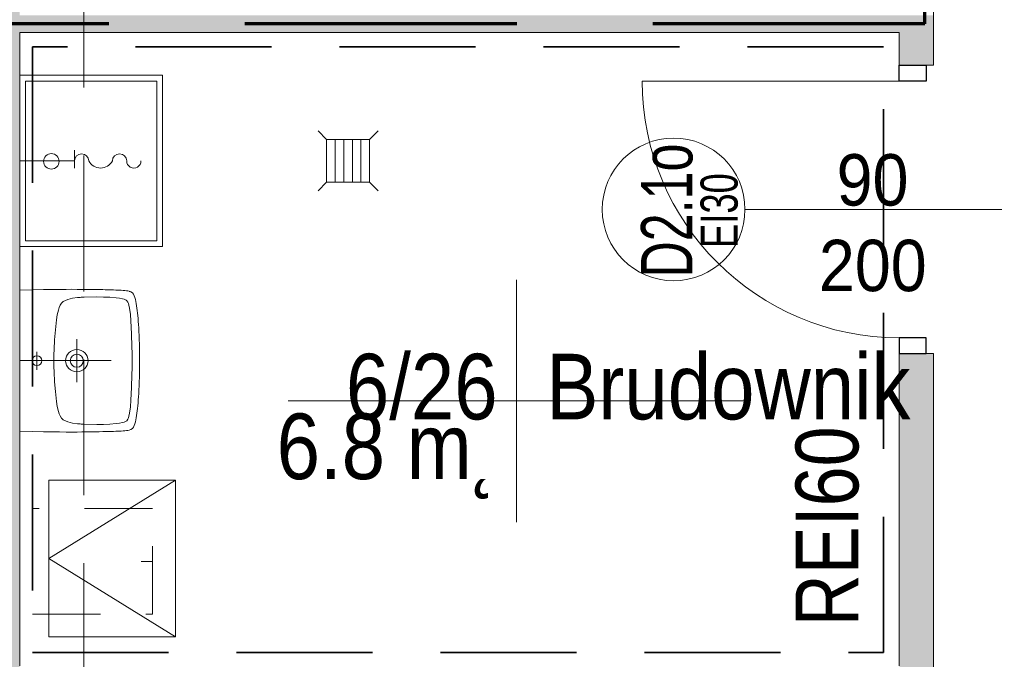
# Model space of a CAD drawing. Header units: centimetres. Extents: x -1253 to 21770, y -8842 to 3590.
# Tile 16 of 120: x -23 to 322, y 578 to 802. Entities that reach past the tile are written whole.
import ezdxf

# ---------------------------------------------------------------- set-up
doc = ezdxf.new("R2010")
doc.units = ezdxf.units.CM
for name, pattern in [('Dash', [60, 30, -30]), ('Długa kreska', [142.875, 95.25, -47.625]), ('Hidden', [71.4375, 47.625, -23.8125]), ('Ponad', [39.688, 23.813, -15.875]), ('Ukryte', [71.438, 47.625, -23.813])]:
    doc.linetypes.add(name, pattern=pattern)
for name, color, linetype, lineweight in [('A-ANNO-NOTE', 131, 'Continuous', 9), ('A-AREA-IDEN', 2, 'Continuous', 13), ('A-DETL', 90, 'Continuous', 9), ('A-DETL-GENF', 92, 'Continuous', 9), ('A-DETL-HDLN', 90, 'Ukryte', 9), ('A-DETL-MEDM', 33, 'Continuous', 13), ('A-DETL-THIN', 151, 'Continuous', 9), ('A-DOOR', 31, 'Continuous', 13), ('A-FLOR-OVHD', 1, 'Ponad', 9), ('A-WALL', 113, 'Continuous', 13), ('A-WALL-PATT', 111, 'Continuous', 13), ('G-ANNO-TEXT', 231, 'Continuous', 13), ('P-SANR-FIXT', 6, 'Continuous', 9)]:
    doc.layers.add(name, color=color, linetype=linetype, lineweight=lineweight)
doc.styles.add('Arial', font='arial.ttf', dxfattribs={"width": 0.9, "height": 18})
doc.styles.add('Arial Narrow', font='ARIALN.TTF', dxfattribs={"height": 22})
doc.styles.add('Arial_11', font='arial.ttf', dxfattribs={"width": 0.85, "height": 23})
doc.styles.add('Arial_2', font='arial.ttf', dxfattribs={"width": 0.7, "height": 13})
doc.styles.add('Arial_3', font='arial.ttf', dxfattribs={"width": 0.7, "height": 18})

# ---------------------------------------------------------------- blocks, each defined once
blk = doc.blocks.new('Umywalka koło Nova Pro - Pro 50-1205816-6_piętro IV __13_80 m_ - stan projektowany')
at = {"layer": 'P-SANR-FIXT'}
for p, q in [((-11.6, 44.96), (-11.79, 44.38)), ((-11.71, 44.67), (-11.6, 44.96)), ((-11.6, 44.96), (-11.26, 45.47)), ((-11.26, 45.47), (-11.6, 44.96)), ((-11.26, 45.47), (-10.8, 45.84)), ((-10.8, 45.84), (-11.26, 45.47)), ((-10.8, 45.84), (-10.24, 46.11)), ((-10.24, 46.11), (-10.8, 45.84)), ((-10.24, 46.11), (-9.61, 46.32)), ((-9.61, 46.32), (-10.24, 46.11)), ((-9.61, 46.32), (-8.94, 46.51)), ((-8.94, 46.51), (-9.61, 46.32)), ((-8.94, 46.51), (-8.25, 46.64)), ((-8.25, 46.64), (-8.94, 46.51)), ((-8.25, 46.64), (-7.5, 46.8)), ((-7.5, 46.8), (-8.25, 46.64)), ((-7.5, 46.8), (-6.73, 46.91)), ((-6.73, 46.91), (-7.5, 46.8)), ((-6.73, 46.91), (-5.93, 47.04)), ((-5.93, 47.04), (-6.73, 46.91)), ((-5.93, 47.04), (-5.1, 47.15)), ((-5.1, 47.15), (-5.93, 47.04)), ((-5.1, 47.15), (-4.2, 47.25)), ((-4.2, 47.25), (-5.1, 47.15)), ((-4.2, 47.25), (-3.27, 47.36)), ((-3.27, 47.36), (-4.2, 47.25)), ((-3.64, 44.75), (-1.4, 44.94)), ((-3.27, 47.36), (-2.28, 47.44)), ((-2.28, 47.44), (-3.27, 47.36)), ((-2.28, 47.44), (-1.24, 47.52)), ((-1.24, 47.52), (-2.28, 47.44)), ((-1.4, 44.94), (3.1, 45.18)), ((-1.24, 47.52), (-0.15, 47.63)), ((-0.15, 47.63), (-1.24, 47.52)), ((-0.15, 47.63), (1.05, 47.71)), ((1.05, 47.71), (-0.15, 47.63)), ((1.05, 47.71), (2.3, 47.76)), ((2.3, 47.76), (1.05, 47.71)), ((2.3, 47.76), (3.66, 47.84)), ((3.66, 47.84), (2.3, 47.76)), ((3.1, 45.18), (7.6, 45.31)), ((3.66, 47.84), (5.12, 47.89)), ((5.12, 47.89), (3.66, 47.84)), ((5.12, 47.89), (6.72, 47.95)), ((6.72, 47.95), (5.12, 47.89)), ((6.72, 47.95), (8.45, 47.97)), ((8.45, 47.97), (6.72, 47.95)), ((7.6, 45.31), (9.86, 45.39)), ((8.45, 47.97), (10.4, 48)), ((10.4, 48), (8.45, 47.97)), ((9.86, 45.39), (11.04, 45.42)), ((10.4, 48), (14.63, 48)), ((14.63, 48), (10.4, 48)), ((11.04, 45.42), (11.7, 45.42)), ((11.7, 45.42), (12.5, 45.44)), ((12.5, 45.44), (13.3, 45.42)), ((13.3, 45.42), (13.99, 45.42)), ((13.99, 45.42), (15.14, 45.39)), ((14.63, 48), (16.55, 47.97)), ((16.55, 47.97), (14.63, 48)), ((15.14, 45.39), (17.4, 45.31)), ((16.55, 47.97), (18.31, 47.95)), ((18.31, 47.95), (16.55, 47.97)), ((17.4, 45.31), (21.9, 45.18)), ((18.31, 47.95), (19.88, 47.89)), ((19.88, 47.89), (18.31, 47.95)), ((19.88, 47.89), (21.34, 47.84)), ((21.34, 47.84), (19.88, 47.89)), ((21.34, 47.84), (22.7, 47.76)), ((22.7, 47.76), (21.34, 47.84)), ((21.9, 45.18), (26.4, 44.94)), ((22.7, 47.76), (23.98, 47.71)), ((23.98, 47.71), (22.7, 47.76)), ((23.98, 47.71), (25.15, 47.63)), ((25.15, 47.63), (23.98, 47.71)), ((25.15, 47.63), (26.24, 47.52)), ((26.24, 47.52), (25.15, 47.63)), ((26.24, 47.52), (27.31, 47.44)), ((27.31, 47.44), (26.24, 47.52)), ((26.4, 44.94), (28.64, 44.75)), ((27.31, 47.44), (28.29, 47.36)), ((28.29, 47.36), (27.31, 47.44)), ((28.29, 47.36), (29.23, 47.25)), ((29.23, 47.25), (28.29, 47.36)), ((29.23, 47.25), (30.1, 47.15)), ((30.1, 47.15), (29.23, 47.25)), ((30.1, 47.15), (30.93, 47.04)), ((30.93, 47.04), (30.1, 47.15)), ((30.93, 47.04), (31.76, 46.91)), ((31.76, 46.91), (30.93, 47.04)), ((31.76, 46.91), (32.5, 46.8)), ((32.5, 46.8), (31.76, 46.91)), ((32.5, 46.8), (33.25, 46.64)), ((33.25, 46.64), (32.5, 46.8)), ((33.25, 46.64), (33.97, 46.51)), ((33.97, 46.51), (33.25, 46.64)), ((33.97, 46.51), (34.63, 46.32)), ((34.63, 46.32), (33.97, 46.51)), ((34.63, 46.32), (35.24, 46.11)), ((35.24, 46.11), (34.63, 46.32)), ((35.24, 46.11), (35.8, 45.84)), ((35.8, 45.84), (35.24, 46.11)), ((35.8, 45.84), (36.28, 45.47)), ((36.28, 45.47), (35.8, 45.84)), ((36.28, 45.47), (36.6, 44.96)), ((36.6, 44.96), (36.28, 45.47)), ((36.6, 44.96), (36.82, 44.38)), ((-12.19, 40.94), (-12.16, 41.58)), ((-12.16, 41.58), (-12.14, 42.22)), ((-12.14, 42.22), (-12.08, 42.81)), ((-12.08, 42.81), (-12, 43.37)), ((-12, 43.37), (-11.92, 43.87)), ((-11.92, 43.87), (-11.82, 44.38)), ((-11.82, 44.38), (-11.71, 44.67)), ((-9.39, 40.94), (-9.21, 42.03)), ((-9.21, 42.03), (-9.05, 42.59)), ((-9.05, 42.59), (-8.86, 43.1)), ((-8.86, 43.1), (-8.7, 43.34)), ((-8.7, 43.34), (-8.51, 43.55)), ((-8.51, 43.55), (-8.03, 43.85)), ((-8.03, 43.85), (-7.53, 44.06)), ((-7.53, 44.06), (-6.97, 44.22)), ((-6.97, 44.22), (-5.88, 44.43)), ((-5.88, 44.43), (-3.64, 44.75)), ((28.64, 44.75), (30.88, 44.43)), ((30.88, 44.43), (31.97, 44.22)), ((31.97, 44.22), (32.53, 44.06)), ((32.53, 44.06), (33.06, 43.85)), ((33.06, 43.85), (33.54, 43.55)), ((33.54, 43.55), (33.73, 43.34)), ((33.73, 43.34), (33.86, 43.1)), ((33.86, 43.1), (34.07, 42.59)), ((34.07, 42.59), (34.21, 42.03)), ((34.21, 42.03), (34.39, 40.94)), ((36.82, 44.38), (36.92, 43.87)), ((36.92, 43.87), (37.03, 43.37)), ((37.03, 43.37), (37.08, 42.81)), ((37.08, 42.81), (37.14, 42.22)), ((37.14, 42.22), (37.16, 41.58)), ((37.16, 41.58), (37.19, 40.94)), ((-12.32, 37.43), (-12.3, 38.17)), ((-12.3, 38.17), (-12.27, 38.89)), ((-12.27, 38.89), (-12.24, 39.61)), ((-12.24, 39.61), (-12.22, 40.28)), ((-12.22, 40.28), (-12.19, 40.94)), ((-9.71, 37.56), (-9.53, 39.82)), ((-9.53, 39.82), (-9.39, 40.94)), ((12.5, 6), (12.5, 38)), ((34.39, 40.94), (34.53, 39.82)), ((34.53, 39.82), (34.71, 37.56)), ((37.19, 40.94), (37.22, 40.28)), ((37.22, 40.28), (37.24, 39.61)), ((37.24, 39.61), (37.27, 38.89)), ((37.27, 38.89), (37.3, 38.17)), ((37.3, 38.17), (37.32, 37.43)), ((-12.4, 33.88), (-12.38, 35.06)), ((-12.38, 35.06), (-12.35, 35.88)), ((-12.35, 36.65), (-12.32, 37.43)), ((-12.35, 35.88), (-12.35, 36.65)), ((-9.84, 33.06), (-9.79, 35.32)), ((-9.79, 35.32), (-9.71, 37.56)), ((34.71, 37.56), (34.82, 35.32)), ((34.82, 35.32), (34.84, 33.06)), ((37.32, 37.43), (37.35, 36.65)), ((37.35, 36.65), (37.35, 35.88)), ((37.35, 35.88), (37.38, 35.06)), ((37.38, 35.06), (37.4, 33.88)), ((-12.46, 30.5), (-12.43, 31.46)), ((-12.43, 32.39), (-12.4, 33.3)), ((-12.43, 31.46), (-12.43, 32.39)), ((-12.4, 33.3), (-12.4, 33.88)), ((-9.76, 28.56), (-9.84, 33.06)), ((34.84, 33.06), (34.76, 28.56)), ((37.4, 33.88), (37.43, 33.3)), ((37.43, 33.3), (37.43, 32.39)), ((37.43, 32.39), (37.46, 31.46)), ((37.46, 31.46), (37.46, 30.5)), ((-12.48, 27.81), (-12.46, 29.49)), ((-12.48, 26.13), (-12.48, 27.81)), ((-12.46, 29.49), (-12.46, 30.5)), ((-9.74, 27.87), (-9.76, 28.56)), ((-9.71, 27.55), (-9.74, 27.87)), ((34.74, 27.87), (34.71, 27.55)), ((34.76, 28.56), (34.74, 27.87)), ((37.46, 30.5), (37.48, 29.49)), ((37.48, 29.49), (37.48, 27.81)), ((37.48, 27.81), (37.51, 26.13)), ((-12.51, 24.3), (-12.48, 26.13)), ((-12.48, 22.27), (-12.51, 24.3)), ((-9.69, 27.15), (-9.71, 27.55)), ((-9.61, 26.27), (-9.69, 27.15)), ((-9.37, 24.54), (-9.61, 26.27)), ((-8.91, 22.86), (-9.37, 24.54)), ((20.01, 26), (5.01, 26)), ((34.37, 24.54), (33.91, 22.86)), ((34.63, 26.27), (34.37, 24.54)), ((34.69, 27.15), (34.63, 26.27)), ((34.71, 27.55), (34.69, 27.15)), ((37.51, 26.13), (37.51, 22.27)), ((-12.48, 19.98), (-12.48, 22.27)), ((-8.62, 22.03), (-8.91, 22.86)), ((-8.19, 21.26), (-8.62, 22.03)), ((-7.93, 20.91), (-8.19, 21.26)), ((-7.61, 20.62), (-7.93, 20.91)), ((32.93, 20.91), (32.61, 20.62)), ((33.19, 21.26), (32.93, 20.91)), ((33.62, 22.03), (33.19, 21.26)), ((33.91, 22.86), (33.62, 22.03)), ((37.51, 22.27), (37.48, 19.98)), ((-12.45, 17.35), (-12.48, 19.98)), ((-12.4, 14.28), (-12.45, 17.35)), ((-6.89, 20.14), (-7.61, 20.62)), ((-6.09, 19.8), (-6.89, 20.14)), ((-5.24, 19.53), (-6.09, 19.8)), ((-3.53, 19.16), (-5.24, 19.53)), ((-1.83, 18.89), (-3.53, 19.16)), ((1.66, 18.49), (-1.83, 18.89)), ((5.15, 18.2), (1.66, 18.49)), ((8.64, 18.06), (5.15, 18.2)), ((10.37, 18.01), (8.64, 18.06)), ((14.63, 18.01), (10.37, 18.01)), ((16.36, 18.06), (14.63, 18.01)), ((19.88, 18.2), (16.36, 18.06)), ((23.34, 18.49), (19.88, 18.2)), ((26.83, 18.89), (23.34, 18.49)), ((28.56, 19.16), (26.83, 18.89)), ((30.26, 19.53), (28.56, 19.16)), ((31.09, 19.8), (30.26, 19.53)), ((31.89, 20.14), (31.09, 19.8)), ((32.61, 20.62), (31.89, 20.14)), ((37.45, 17.35), (37.4, 14.28)), ((37.48, 19.98), (37.45, 17.35)), ((-12.32, 10.58), (-12.4, 14.28)), ((37.4, 14.28), (37.32, 10.58)), ((-12.19, 6), (-12.32, 10.58)), ((15.72, 12.02), (9.46, 12.02)), ((37.32, 10.58), (37.19, 6))]:
    blk.add_line(p, q, dxfattribs=at)
for centre, radius in [((12.51, 26), 3.92), ((12.51, 26), 2.28), ((12.5, 12.02), 1.72)]:
    blk.add_circle(centre, radius, dxfattribs=at)
blk = doc.blocks.new('zawór czerpalny ze złączką - zawór czerpalny ze złączką-828519-6_piętro IV __13_80 m_ - stan projektowany')
at = {"layer": 'P-SANR-FIXT'}
for p, q in [((-19.18, 2.5), (-19.18, -3.71)), ((0, 0), (-19.18, 0))]:
    blk.add_line(p, q, dxfattribs=at)
for centre, radius, start, end in [((-39.97, 0), 2.5, 360, 180), ((-34.97, 0), 2.5, 180, 0), ((-28.33, -2.18), 4.68, 27.7893, 152.2107), ((-21.68, 0), 2.5, 180, 360)]:
    blk.add_arc(centre, radius, start, end, dxfattribs=at)
blk = doc.blocks.new('zlew - Type 1-1332169-6_piętro IV __13_80 m_ - stan projektowany')
at = {"layer": 'P-SANR-FIXT'}
for p, q in [((-17.5, 6), (-17.5, 56)), ((-17.5, 56), (42.5, 56)), ((42.5, 56), (42.5, 6)), ((-15.5, 8), (-15.5, 54)), ((-15.5, 54), (40.5, 54)), ((40.5, 54), (40.5, 8)), ((40.5, 8), (-15.5, 8))]:
    blk.add_line(p, q, dxfattribs=at)
blk.add_circle((12.66, 17.08), 2.7, dxfattribs=at)
blk = doc.blocks.new('kratka ściekowa - kratka ściekowa-822328-6_piętro IV __13_80 m_ - stan projektowany')
at = {"layer": 'P-SANR-FIXT'}
for p, q in [((-10.5, 10.5), (-7.5, 7.5)), ((10.5, 10.5), (7.5, 7.5)), ((-7.5, 7.5), (-7.5, -7.5)), ((7.5, 7.5), (-7.5, 7.5)), ((-4.5, 7.5), (-4.5, -7.5)), ((-1.5, 7.5), (-1.5, -7.5)), ((1.5, 7.5), (1.5, -7.5)), ((4.5, 7.5), (4.5, -7.5)), ((7.5, -7.5), (7.5, 7.5)), ((-10.5, -10.5), (-7.5, -7.5)), ((-7.5, -7.5), (7.5, -7.5)), ((7.5, -7.5), (10.5, -10.5))]:
    blk.add_line(p, q, dxfattribs=at)
blk = doc.blocks.new('DRZWI 1S - automatyczna etykieta - Drzwi 90 _PPOŻ EI30 łazienkowe_-2486748-6_piętro IV __13_80 m_ - stan projektowany')
at = {"layer": 'A-DETL-GENF'}
for p, q in [((-50.5, 6), (-50.5, -3.5)), ((-45, 6), (-50.5, 6)), ((-45, -3.5), (-45, 6)), ((50.5, 6), (45, 6)), ((45, 6), (45, -3.5)), ((50.5, -3.5), (50.5, 6)), ((-50.5, -3.5), (-45, -3.5)), ((45, -3.5), (50.5, -3.5))]:
    blk.add_line(p, q, dxfattribs=at)
at = {"layer": 'A-DETL-MEDM', "lineweight": 25}
for p, q in [((-45, 6), (-50.5, 6)), ((-50.5, 6), (-50.5, -3.5)), ((-45, -3.5), (-45, 6)), ((45, -3.5), (45, 6)), ((45, 6), (50.5, 6)), ((50.5, 6), (50.5, -3.5)), ((-50.5, -3.5), (-45, -3.5)), ((50.5, -3.5), (45, -3.5))]:
    blk.add_line(p, q, dxfattribs=at)
at = {"layer": 'A-DOOR'}
blk.add_line((45, 6), (45, 96), dxfattribs=at)
blk.add_arc((45, 6), 90, 90, 180, dxfattribs=at)
blk = doc.blocks.new('METKA_POMIESZCZENIA2 - Rozbudowana krótka - bez ramki-2403173-6_piętro IV __13_80 m_ - stan projektowany')
at = {"layer": 'A-AREA-IDEN'}
for p, q in [((0, 0.425), (0, 0)), ((0.0976, 0), (-0.8, 0)), ((-0.8, 0), (0.8, 0)), ((0, 0), (0, -0.425))]:
    blk.add_line(p, q, dxfattribs=at)

msp = doc.modelspace()

# ---------------------------------------------------------------- hatches: boundary and pattern name
at = {"layer": 'A-WALL-PATT'}
h = msp.add_hatch(color=9, dxfattribs=at)
h.paths.add_polyline_path([(-22.62, 122.33), (-22.62, 388.33), (-27.62, 388.33), (-27.62, 428.33), (-22.62, 428.33), (-22.62, 465.83), (-34.62, 465.83), (-34.62, 122.33)], flags=0)
h.paths.add_polyline_path([(-34.62, 566.83), (-22.62, 566.83), (-22.62, 873.33), (-27.62, 873.33), (-27.62, 903.33), (-22.62, 903.33), (-22.62, 908.33), (-34.62, 908.33), (-34.62, 625.33)], flags=0)
msp.add_hatch(color=9, dxfattribs=at).paths.add_polyline_path([(297.38, 797.33), (297.38, 803.33), (-22.62, 803.33), (-22.62, 797.33), (285.38, 797.33)], flags=0)
h = msp.add_hatch(color=9, dxfattribs=at)
h.paths.add_polyline_path([(297.38, 122.33), (297.38, 359.83), (285.38, 359.83), (285.38, 122.33)], flags=0)
h.paths.add_polyline_path([(294.88, 460.83), (297.38, 460.83), (297.38, 466.83), (285.38, 466.83), (285.38, 460.83)], flags=0)
h.paths.add_polyline_path([(297.38, 567.83), (297.38, 684.83), (285.38, 684.83), (285.38, 567.83), (294.88, 567.83)], flags=0)
h.paths.add_polyline_path([(285.38, 785.83), (297.38, 785.83), (297.38, 797.33), (285.38, 797.33), (285.38, 788.28)], flags=0)

# ---------------------------------------------------------------- linework, layer by layer
at = {"layer": 'A-ANNO-NOTE', "lineweight": 13}
msp.add_line((321.38, 735.33), (231.38, 735.33), dxfattribs=at)
msp.add_line((321.38, 735.33), (231.38, 735.33), dxfattribs=at)
msp.add_circle((206.38, 735.33), 25, dxfattribs=at)
at = {"layer": 'A-DETL', "linetype": 'Długa kreska', "lineweight": 70}
for q in [(294.38, 1005.83), (-27.62, 800.33)]:
    msp.add_line((294.38, 800.33), q, dxfattribs=at)
at = {"layer": 'A-DETL', "linetype": 'Hidden', "lineweight": 35}
for p, q in [((279.88, 792.33), (-18.11, 792.33)), ((-18.11, 792.33), (-18.11, 580)), ((279.88, 580), (279.88, 792.33)), ((-18.11, 580), (279.88, 580))]:
    msp.add_line(p, q, dxfattribs=at)
at = {"layer": 'A-DETL', "linetype": 'Dash', "lineweight": 25}
msp.add_open_spline([(412.84, 1006.95), (412.84, 497.96), (412.84, 435.33), (370.99, 410.92), (291.38, 409.33)], degree=3, knots=[0, 0, 0, 0, 6.781245, 8.866954, 8.866954, 8.866954, 8.866954], dxfattribs=at)
at = {"layer": 'A-DETL-HDLN'}
msp.add_line((-0.12, 420.83), (-0.12, 2793.33), dxfattribs=at)
at = {"layer": 'A-DETL-THIN'}
for p, q in [((-12.36, 640.5), (-12.36, 585.5)), ((31.89, 640.5), (-12.36, 640.5)), ((-12.36, 613), (31.89, 640.5)), ((31.89, 585.5), (31.89, 640.5)), ((-12.36, 613), (31.89, 585.5)), ((23.89, 612), (19.89, 612)), ((-12.36, 585.5), (31.89, 585.5))]:
    msp.add_line(p, q, dxfattribs=at)
at = {"layer": 'A-FLOR-OVHD'}
for p, q in [((-18.11, 630.5), (-18.11, 593.5)), ((23.89, 630.5), (-18.11, 630.5)), ((23.89, 593.5), (23.89, 630.5)), ((-18.11, 593.5), (23.89, 593.5))]:
    msp.add_line(p, q, dxfattribs=at)
at = {"layer": 'A-WALL', "lineweight": 9}
for p, q in [((297.38, 785.83), (297.38, 1003.78)), ((-22.62, 575.33), (-22.62, 797.33)), ((-22.62, 797.33), (285.38, 797.33)), ((285.38, 797.33), (285.38, 785.83)), ((294.88, 785.83), (297.38, 785.83)), ((285.38, 684.83), (285.38, 575.33)), ((297.38, 684.83), (294.88, 684.83)), ((297.38, 567.83), (297.38, 684.83))]:
    msp.add_line(p, q, dxfattribs=at)

# ---------------------------------------------------------------- block references
at = {"layer": 'A-AREA-IDEN', "xscale": 99.99999999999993, "yscale": 99.99999999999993, "zscale": 99.99999999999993}
msp.add_blockref('METKA_POMIESZCZENIA2 - Rozbudowana krótka - bez ramki-2403173-6_piętro IV __13_80 m_ - stan projektowany', (151.41, 668.2), dxfattribs=at)
at = {"layer": 'A-DOOR', "rotation": 89.9999999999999}
msp.add_blockref('DRZWI 1S - automatyczna etykieta - Drzwi 90 _PPOŻ EI30 łazienkowe_-2486748-6_piętro IV __13_80 m_ - stan projektowany', (291.38, 735.33), dxfattribs=at)
at = {"layer": 'P-SANR-FIXT'}
for name, p, rotation in [('zlew - Type 1-1332169-6_piętro IV __13_80 m_ - stan projektowany', (-28.62, 764.83), 270.0000000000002), ('kratka ściekowa - kratka ściekowa-822328-6_piętro IV __13_80 m_ - stan projektowany', (92.38, 752.33), 180), ('zawór czerpalny ze złączką - zawór czerpalny ze złączką-828519-6_piętro IV __13_80 m_ - stan projektowany', (-22.62, 752.33), 180), ('Umywalka koło Nova Pro - Pro 50-1205816-6_piętro IV __13_80 m_ - stan projektowany', (-28.62, 694.83), 270.0000000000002)]:
    msp.add_blockref(name, p, dxfattribs=dict(at, rotation=rotation))

# ---------------------------------------------------------------- texts
at = {"layer": 'A-ANNO-NOTE', "lineweight": 211, "attachment_point": 5, "rotation": 90, "line_spacing_factor": 0.936439}
for s, insert, char_height, width, style in [('\\pxqc,t4.93889,9.87778,14.81667,19.75556,24.69444,29.63333,34.57222,39.51111,44.45,49.38889,54.32778,59.26667,64.20556,69.14444,74.08333,79.02222,83.96111,88.9,93.83889,98.77778,103.71667,108.65556,113.59444,118.53333,123.47222,128.41111,133.35,138.28889,143.22778,148.16667,153.10556,158.04444;{D2.1o}', (204.09, 734.93), 18, 46.76, 'Arial_3'), ('\\pxqc,t6.83846,13.67692,20.51538,27.35385,34.19231,41.03077,47.86923,54.70769,61.54615,68.38462,75.22308,82.06154,88.9,95.73846,102.57692,109.41538,116.25385,123.09231,129.93077,136.76923,143.60769,150.44615,157.28462,164.12308,170.96154,177.8,184.63846,191.47692,198.31538,205.15385,211.99231,218.83077;{EI30}', (222.4, 734.93), 13, 26.39, 'Arial_2')]:
    msp.add_mtext(s, dxfattribs=dict(at, insert=insert, char_height=char_height, width=width, style=style))
at = {"layer": 'A-ANNO-NOTE', "lineweight": 211, "char_height": 18, "attachment_point": 5, "line_spacing_factor": 0.936439, "style": 'Arial'}
for s, insert, width in [('\\pxqc,t6.35,12.7,19.05,25.4,31.75,38.1,44.45,50.8,57.15,63.5,69.85,76.2,82.55,88.9,95.25,101.6,107.95,114.3,120.65,127,133.35,139.7,146.05,152.4,158.75,165.1,171.45,177.8,184.15,190.5,196.85,203.2;{90}', (276.05, 745.56), 25.65), ('\\pxqc,t6.35,12.7,19.05,25.4,31.75,38.1,44.45,50.8,57.15,63.5,69.85,76.2,82.55,88.9,95.25,101.6,107.95,114.3,120.65,127,133.35,139.7,146.05,152.4,158.75,165.1,171.45,177.8,184.15,190.5,196.85,203.2;{200}', (276.14, 715.56), 38.07), ('\\pxqc,t6.35,12.7,19.05,25.4,31.75,38.1,44.45,50.8,57.15,63.5,69.85,76.2,82.55,88.9,95.25,101.6,107.95,114.3,120.65,127,133.35,139.7,146.05,152.4,158.75,165.1,171.45,177.8,184.15,190.5,196.85,203.2;{200}', (276.14, 715.56), 38.07)]:
    msp.add_mtext(s, dxfattribs=dict(at, insert=insert, width=width))
at = {"layer": 'A-AREA-IDEN', "color": 0, "char_height": 23, "line_spacing_factor": 0.936439, "style": 'Arial_11'}
for s, insert, width, attachment_point in [('\\pxqr,t3.69565,7.3913,11.08696,14.78261,18.47826,22.17391,25.86957,29.56522,33.26087,36.95652,40.65217,44.34783,48.04348,51.73913,55.43478,59.13043,62.82609,66.52174,70.21739,73.91304,77.6087,81.30435,85,88.69565,92.3913,96.08696,99.78261,103.47826,107.17391,110.86957,114.56522,118.26087;{6/26}', (144.75, 661.42), 52.87, 9), ('\\pxt3.69565,7.3913,11.08696,14.78261,18.47826,22.17391,25.86957,29.56522,33.26087,36.95652,40.65217,44.34783,48.04348,51.73913,55.43478,59.13043,62.82609,66.52174,70.21739,73.91304,77.6087,81.30435,85,88.69565,92.3913,96.08696,99.78261,103.47826,107.17391,110.86957,114.56522,118.26087;{Brudownik}', (161.83, 661.42), 125.97, 7), ('\\pt84.99995,169.9999,255.00008,340.00003,424.99998,509.99993,595.00011,680.00006,765.00001,849.99996,934.99991,1020.00009,1105.00004,1189.99999,1274.99994,1359.99989,1445.00007,1530.00002,1614.99997,1699.99992,1785.0001,1870.00005,1955,2039.99995,2124.9999,2210.00008,2295.00003,2379.99998,2464.99993,2550.00011,2635.00006,2720.00001;6.8 m˛', (144.75, 663.81), 76.5, 3)]:
    msp.add_mtext(s, dxfattribs=dict(at, insert=insert, width=width, attachment_point=attachment_point))
at = {"layer": 'G-ANNO-TEXT', "color": 1, "insert": (249.09, 659.29), "char_height": 22, "width": 69.488, "attachment_point": 3, "rotation": 90, "line_spacing_factor": 0.949189, "style": 'Arial Narrow'}
msp.add_mtext('\\pxqr,t5.77273,11.54545,17.31818,23.09091,28.86364,34.63636,40.40909,46.18182,51.95455,57.72727,63.5,69.27273,75.04545,80.81818,86.59091,92.36364,98.13636,103.90909,109.68182,115.45455,121.22727,127,132.77273,138.54545,144.31818,150.09091,155.86364,161.63636,167.40909,173.18182,178.95455,184.72727;{REI60}', dxfattribs=at)

doc.saveas('drawing.dxf')
